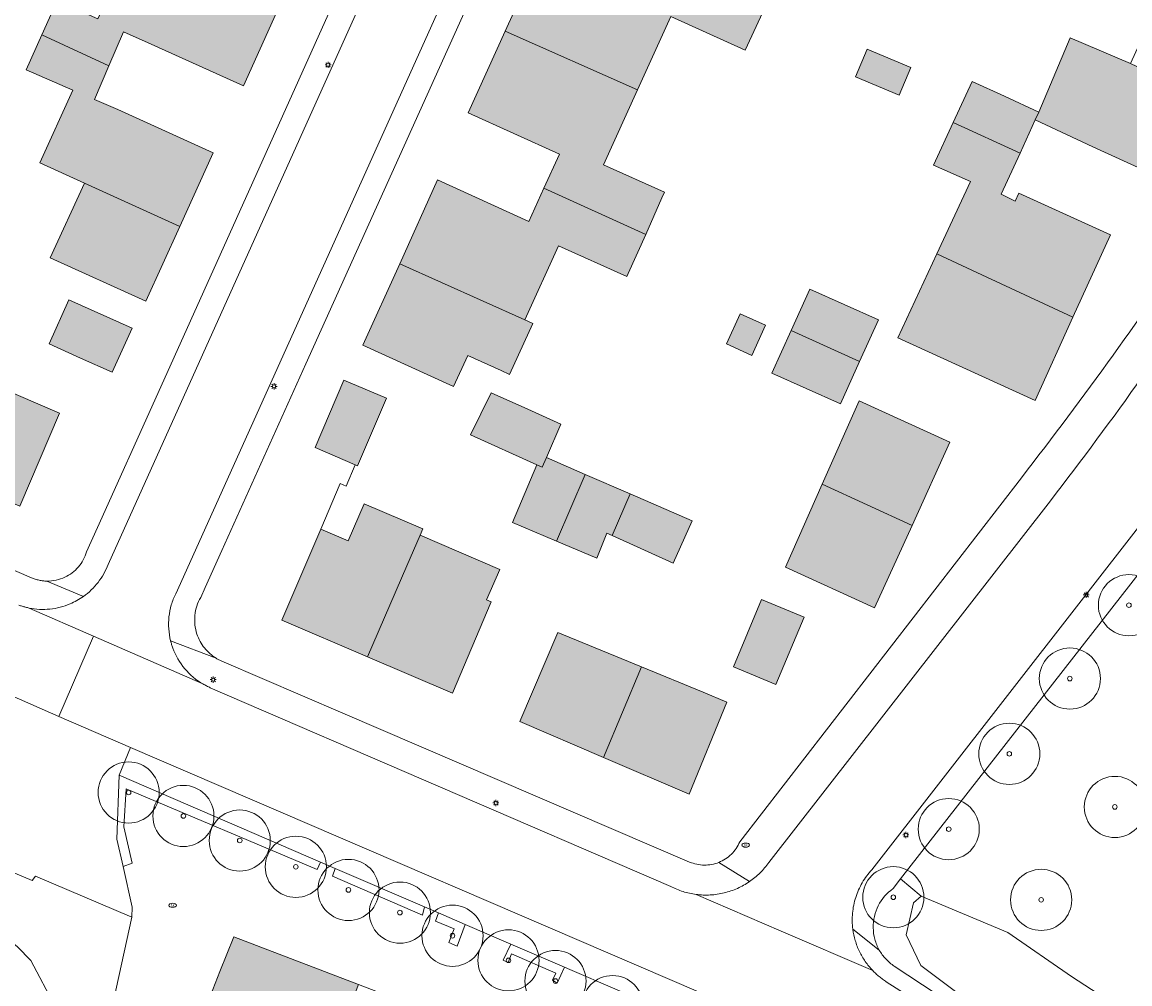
# Model space of a CAD drawing. Header units: metres. Extents: x 187482 to 189800, y 333582 to 335019.
# Tile 200 of 256: x 189403 to 189494, y 334086 to 334165. Entities that reach past the tile are written whole.
import ezdxf
from ezdxf.enums import TextEntityAlignment as Align

# ---------------------------------------------------------------- set-up
doc = ezdxf.new("R2010")
doc.units = ezdxf.units.M
doc.layers.get('0').update_dxf_attribs({"color": 252, "lineweight": 18})
for name, color, linetype, lineweight in [('B-WE-GR-BEPLANTING_CULTUUR_BODEMBEDEKKER-GV', 252, 'Continuous', 18), ('B-WE-GR-BEPLANTING_CULTUUR_BOSPLANTSOEN-GV', 252, 'Continuous', 18), ('B-WE-GR-BEPLANTING_CULTUUR_HEESTERS-GV', 252, 'Continuous', 18), ('B-WE-GR-BOOM-S', 252, 'Continuous', 18), ('B-WE-GR-HAAG-G', 252, 'GR-HAAG1-SO', 18), ('B-WE-IE-MEUBILAIR-S', 252, 'Continuous', 18), ('B-WE-IE-TERREINAFSCHEIDING_KUNSTMATIG_MUUR-G', 252, 'IE-TERREINAFSCHEIDING_KUNSTMATIG-SO', 18), ('B-WE-OG-BEBOUWING-GV', 252, 'Continuous', 18), ('B-WE-OG-TERREIN_BEGROEID-GV', 252, 'Continuous', 18), ('B-WE-OG-TERREIN_ERF-GV', 252, 'Continuous', 18), ('B-WE-VH-GESLOTENVERHARDING_ASFALT-GV', 252, 'Continuous', 18), ('B-WE-VH-OPENVERHARDING_STRAATBAKSTEEN-GV', 252, 'Continuous', 18), ('B-WE-VH-OPENVERHARDING_TEGEL-GV', 252, 'Continuous', 18)]:
    doc.layers.add(name, color=color, linetype=linetype, lineweight=lineweight)
doc.layers.add('B-WE-OG-BEBOUWING-V', color=7, linetype='Continuous', lineweight=18, true_color=0xf0f0f0)
doc.styles.add('NLCS-ISO', font='NLCS-ISO.ttf')
doc.linetypes.add('GR-HAAG1-SO', pattern='A,6,[176,NLCS.SHX,S=0.125,R=0,X=0,Y=0],-2', length=8)
doc.linetypes.add('IE-TERREINAFSCHEIDING_KUNSTMATIG-SO', pattern='A,4,[82,NLCS.SHX,S=0.75,R=90,X=0,Y=0],4,-2', length=10)

# ---------------------------------------------------------------- blocks, each defined once
blk = doc.blocks.new('SIE-MEUBILAIR_PAAL_LICHTMAST-SO')
for points in [[(-0.62, 0), (-1, 0)], [(-0.71, 0.71), (-0.44, 0.44)], [(0, 1), (0, 0.62)], [(0.44, 0.44), (0.71, 0.71)], [(1, 0), (0.62, 0)], [(-0.71, -0.71), (-0.44, -0.44)], [(0, -0.62), (0, -1)], [(0.44, -0.44), (0.71, -0.71)]]:
    blk.add_lwpolyline(points)
blk.add_circle((0, 0), 0.5)
blk = doc.blocks.new('SIE-MEUBILAIR_PUT_BRANDKRAAN-SO')
blk.add_ellipse((0, 0), major_axis=(1.25, 0), ratio=0.54)
at = {"style": 'NLCS-ISO'}
blk.add_text('bk', height=0.75, dxfattribs=at).set_placement((0.03, 0), align=Align.MIDDLE_CENTER)
blk = doc.blocks.new('SGR-BOOM_GBKN-SO')
at = {"color": 0, "linetype": 'ByBlock', "lineweight": 18}
for radius in [2, 0.15]:
    blk.add_circle((0, 0), radius, dxfattribs=at)

msp = doc.modelspace()

# ---------------------------------------------------------------- hatches: boundary and pattern name
at = {"layer": 'B-WE-OG-BEBOUWING-V'}
h = msp.add_hatch(color=256, dxfattribs=at)
h.dxf.hatch_style = 1
h.paths.add_polyline_path([(189404.579, 334163.776), (189410.056, 334161.239), (189411.262, 334164.031), (189413.268, 334163.126), (189421.065, 334159.609), (189423.793, 334165.654), (189415.945, 334169.086), (189411.774, 334170.91), (189409.142, 334165.082), (189405.826, 334166.55)], flags=17)
h = msp.add_hatch(color=256, dxfattribs=at)
h.dxf.hatch_style = 1
h.paths.add_polyline_path([(189453.3, 334159.288), (189456.009, 334165.284), (189462.115, 334162.526), (189463.722, 334165.999), (189462.618, 334166.503), (189454.281, 334170.308), (189453.016, 334167.541), (189445.567, 334170.923), (189442.457, 334164.074)], flags=17)
h = msp.add_hatch(color=256, dxfattribs=at)
h.dxf.hatch_style = 1
h.paths.add_polyline_path([(189410.056, 334161.239), (189404.579, 334163.776), (189403.298, 334160.929), (189407.102, 334159.257), (189404.406, 334153.311), (189408.049, 334151.659), (189415.859, 334148.118), (189418.588, 334154.132), (189410.79, 334157.67), (189408.864, 334158.482)], flags=17)
h = msp.add_hatch(color=256, dxfattribs=at)
h.dxf.hatch_style = 1
h.paths.add_polyline_path([(189442.457, 334164.074), (189439.435, 334157.418), (189446.902, 334154.028), (189445.642, 334151.26), (189453.968, 334147.471), (189455.299, 334150.448), (189455.51, 334150.919), (189450.526, 334153.147), (189453.3, 334159.288)], flags=17)
h = msp.add_hatch(color=256, dxfattribs=at)
h.dxf.hatch_style = 1
h.paths.add_polyline_path([(189501.064, 334157.911), (189493.637, 334161.427), (189488.695, 334163.527), (189486.12, 334157.466), (189485.828, 334156.825), (189490.541, 334154.619), (189498.025, 334151.219)], flags=17)
h = msp.add_hatch(color=256, dxfattribs=at)
h.dxf.hatch_style = 1
h.paths.add_polyline_path([(189475.648, 334161.12), (189472.087, 334162.614), (189471.136, 334160.348), (189474.697, 334158.854)], flags=17)
h = msp.add_hatch(color=256, dxfattribs=at)
h.dxf.hatch_style = 1
h.paths.add_polyline_path([(189479.12, 334156.607), (189484.592, 334154.117), (189485.828, 334156.825), (189486.12, 334157.466), (189483.321, 334158.768), (189480.676, 334159.953)], flags=17)
h = msp.add_hatch(color=256, dxfattribs=at)
h.dxf.hatch_style = 1
h.paths.add_polyline_path([(189479.12, 334156.607), (189477.507, 334153.138), (189480.522, 334151.804), (189477.777, 334145.884), (189481.468, 334144.164), (189488.91, 334140.698), (189491.982, 334147.44), (189484.496, 334150.851), (189484.19, 334150.176), (189483.055, 334150.748), (189484.592, 334154.117)], flags=17)
h = msp.add_hatch(color=256, dxfattribs=at)
h.dxf.hatch_style = 1
h.paths.add_polyline_path([(189415.859, 334148.118), (189408.049, 334151.659), (189405.264, 334145.552), (189413.085, 334142.003)], flags=17)
h = msp.add_hatch(color=256, dxfattribs=at)
h.dxf.hatch_style = 1
h.paths.add_polyline_path([(189445.642, 334151.26), (189444.402, 334148.534), (189436.947, 334151.915), (189433.844, 334145.072), (189444.086, 334140.482), (189446.843, 334146.535), (189452.432, 334144.036), (189452.541, 334144.279), (189453.968, 334147.471)], flags=17)
h = msp.add_hatch(color=256, dxfattribs=at)
h.dxf.hatch_style = 1
h.paths.add_polyline_path([(189477.777, 334145.884), (189474.589, 334139.013), (189478.358, 334137.296), (189485.812, 334133.9), (189488.91, 334140.698), (189481.468, 334144.164)], flags=17)
h = msp.add_hatch(color=256, dxfattribs=at)
h.dxf.hatch_style = 1
h.paths.add_polyline_path([(189433.844, 334145.072), (189430.818, 334138.4), (189438.252, 334135.029), (189439.412, 334137.577), (189442.137, 334136.336), (189442.825, 334136.023), (189444.725, 334140.195), (189444.086, 334140.482)], flags=17)
h = msp.add_hatch(color=256, dxfattribs=at)
h.dxf.hatch_style = 1
h.paths.add_polyline_path([(189465.861, 334139.601), (189471.459, 334137.073), (189473.009, 334140.49), (189467.399, 334142.993)], flags=17)
h = msp.add_hatch(color=256, dxfattribs=at)
h.dxf.hatch_style = 1
h.paths.add_polyline_path([(189410.327, 334136.197), (189411.95, 334139.791), (189406.781, 334142.125), (189405.161, 334138.531), (189407.745, 334137.364)], flags=17)
h = msp.add_hatch(color=256, dxfattribs=at)
h.dxf.hatch_style = 1
h.paths.add_polyline_path([(189460.589, 334138.509), (189462.638, 334137.579), (189463.753, 334140.038), (189461.704, 334140.968)], flags=17)
h = msp.add_hatch(color=256, dxfattribs=at)
h.dxf.hatch_style = 1
h.paths.add_polyline_path([(189471.459, 334137.073), (189465.861, 334139.601), (189464.282, 334136.12), (189469.892, 334133.618)], flags=17)
h = msp.add_hatch(color=256, dxfattribs=at)
h.dxf.hatch_style = 1
h.paths.add_polyline_path([(189395.92, 334128.189), (189402.758, 334125.25), (189406.023, 334132.848), (189399.282, 334135.745)], flags=17)
h = msp.add_hatch(color=256, dxfattribs=at)
h.dxf.hatch_style = 1
h.paths.add_polyline_path([(189426.922, 334130.037), (189430.196, 334128.639), (189430.398, 334128.553), (189432.754, 334134.071), (189429.278, 334135.555)], flags=17)
h = msp.add_hatch(color=256, dxfattribs=at)
h.dxf.hatch_style = 1
h.paths.add_polyline_path([(189441.321, 334134.507), (189439.634, 334131.093), (189445.066, 334128.619), (189445.497, 334128.433), (189445.84, 334129.225), (189447.025, 334131.964), (189444.316, 334133.172)], flags=17)
h = msp.add_hatch(color=256, dxfattribs=at)
h.dxf.hatch_style = 1
h.paths.add_polyline_path([(189468.411, 334127.06), (189475.753, 334123.674), (189478.849, 334130.476), (189471.434, 334133.85)], flags=17)
h = msp.add_hatch(color=256, dxfattribs=at)
h.dxf.hatch_style = 1
h.paths.add_polyline_path([(189446.674, 334122.398), (189449.011, 334127.853), (189445.84, 334129.225), (189445.497, 334128.433), (189445.066, 334128.619), (189443.077, 334123.93)], flags=17)
h = msp.add_hatch(color=256, dxfattribs=at)
h.dxf.hatch_style = 1
h.paths.add_polyline_path([(189449.011, 334127.853), (189446.674, 334122.398), (189449.96, 334120.998), (189450.784, 334123.054), (189451.221, 334122.856), (189452.701, 334126.257)], flags=17)
h = msp.add_hatch(color=256, dxfattribs=at)
h.dxf.hatch_style = 1
h.paths.add_polyline_path([(189451.221, 334122.856), (189456.212, 334120.593), (189457.765, 334124.067), (189452.701, 334126.257)], flags=17)
h = msp.add_hatch(color=256, dxfattribs=at)
h.dxf.hatch_style = 1
h.paths.add_polyline_path([(189475.753, 334123.674), (189468.411, 334127.06), (189465.391, 334120.278), (189472.695, 334116.954)], flags=17)
h = msp.add_hatch(color=256, dxfattribs=at)
h.dxf.hatch_style = 1
h.paths.add_polyline_path([(189431.203, 334112.941), (189434.424, 334120.374), (189435.512, 334122.888), (189435.735, 334123.402), (189430.934, 334125.453), (189429.638, 334122.419), (189427.385, 334123.381), (189424.203, 334115.932)], flags=17)
h = msp.add_hatch(color=256, dxfattribs=at)
h.dxf.hatch_style = 1
h.paths.add_polyline_path([(189434.424, 334120.374), (189431.203, 334112.941), (189438.153, 334109.971), (189441.336, 334117.422), (189440.953, 334117.585), (189442.028, 334120.067), (189435.512, 334122.888)], flags=17)
h = msp.add_hatch(color=256, dxfattribs=at)
h.dxf.hatch_style = 1
h.paths.add_polyline_path([(189461.142, 334112.119), (189464.612, 334110.682), (189466.92, 334116.182), (189463.451, 334117.618)], flags=17)
h = msp.add_hatch(color=256, dxfattribs=at)
h.dxf.hatch_style = 1
h.paths.add_polyline_path([(189450.504, 334104.712), (189453.632, 334112.111), (189447.71, 334114.55), (189446.781, 334114.933), (189443.658, 334107.644)], flags=17)
h = msp.add_hatch(color=256, dxfattribs=at)
h.dxf.hatch_style = 1
h.paths.add_polyline_path([(189453.632, 334112.111), (189450.504, 334104.712), (189457.516, 334101.709), (189460.615, 334109.235), (189458.658, 334110.041)], flags=17)
h = msp.add_hatch(color=256, dxfattribs=at)
h.dxf.hatch_style = 1
h.paths.add_polyline_path([(189427.558, 334078.698), (189430.46, 334086.15), (189420.274, 334090.063), (189419.143, 334087.218), (189418.165, 334084.756), (189418.286, 334084.708), (189416.314, 334079.933), (189425.749, 334074.217), (189427.178, 334077.724)], flags=17)

# ---------------------------------------------------------------- linework, layer by layer
at = {"layer": 'B-WE-GR-BEPLANTING_CULTUUR_BODEMBEDEKKER-GV', "flags": 128}
for points in [[(189474.82, 334094.784), (189474.2, 334093.989)], [(189474.302, 334087.653), (189482.29, 334082.393), (189482.125, 334083.49), (189476.478, 334087.698), (189475.26, 334090.22), (189475.869, 334092.83), (189476.487, 334093.367), (189476.509, 334093.386), (189474.82, 334094.784)]]:
    msp.add_lwpolyline(points, dxfattribs=at)
at = {"layer": 'B-WE-GR-BEPLANTING_CULTUUR_BODEMBEDEKKER-GV'}
for points in [[(189474.2, 334093.989, 0.122093), (189472.992, 334092.593)], [(189472.992, 334092.593, 0.121793), (189472.577, 334090.794)], [(189472.577, 334090.794, 0.062797), (189472.71, 334089.853)], [(189472.71, 334089.853, 0.061327), (189473.07, 334088.973)], [(189473.07, 334088.973, 0.028609), (189473.317, 334088.59)], [(189473.317, 334088.59, 0.02817), (189473.607, 334088.24)], [(189473.607, 334088.24, 0.02801), (189473.937, 334087.926)], [(189473.937, 334087.926, 0.028524), (189474.302, 334087.653)]]:
    msp.add_lwpolyline(points, format="xyb", dxfattribs=at)
at = {"layer": 'B-WE-GR-BEPLANTING_CULTUUR_BOSPLANTSOEN-GV', "flags": 128}
msp.add_lwpolyline([(189553.778, 334140.886), (189554.387, 334141.566), (189549.545, 334146.011), (189543.348, 334139.163), (189538.61, 334134.078), (189529.364, 334123.676), (189522.777, 334116.742), (189515.611, 334107.265), (189508.561, 334099.984), (189497.928, 334088.774), (189493.074, 334084.035), (189488.798, 334086.809), (189483.598, 334090.392), (189476.509, 334093.386), (189476.487, 334093.367), (189475.869, 334092.83), (189475.26, 334090.22), (189476.478, 334087.698), (189482.125, 334083.49), (189483.994, 334084.736), (189495.03, 334077.528), (189496.204, 334078.795), (189538.121, 334124)], close=True, dxfattribs=at)
at = {"layer": 'B-WE-GR-BEPLANTING_CULTUUR_HEESTERS-GV', "flags": 128}
for points in [[(189427.364, 334096.163), (189410.887, 334103.253), (189410.712, 334098.039), (189411.213, 334095.793), (189411.962, 334096.059), (189411.273, 334099.043), (189411.461, 334102.136), (189427.089, 334095.554)], [(189435.884, 334092.498), (189428.573, 334095.643), (189428.572, 334095.641), (189428.344, 334095.005), (189435.699, 334091.821), (189435.883, 334092.496)], [(189437.01, 334092.013), (189436.761, 334091.329), (189438.298, 334090.692), (189437.868, 334089.583), (189438.549, 334089.285), (189439.208, 334091.067)], [(189442.943, 334089.461), (189442.305, 334088.15), (189442.708, 334087.965), (189442.986, 334088.647), (189446.603, 334087.083), (189446.342, 334086.51), (189446.737, 334086.266), (189447.328, 334087.574)]]:
    msp.add_lwpolyline(points, close=True, dxfattribs=at)
at = {"layer": 'B-WE-GR-HAAG-G', "ltscale": 0.2, "flags": 128}
for points in [[(189426.172, 334136.881), (189419.291, 334121.62)], [(189417.934, 334118.611), (189417.567, 334117.797)], [(189418.83, 334112.815), (189418.887, 334112.781), (189418.945, 334112.748)], [(189418.945, 334112.748), (189419.002, 334112.716), (189419.061, 334112.685)], [(189419.061, 334112.685), (189419.12, 334112.655), (189419.179, 334112.626)], [(189419.179, 334112.626), (189419.239, 334112.599), (189419.3, 334112.572)], [(189419.3, 334112.572), (189429.203, 334108.326)], [(189410.887, 334103.253), (189427.364, 334096.163)], [(189427.364, 334096.163), (189428.573, 334095.643)], [(189428.573, 334095.643), (189435.884, 334092.498)], [(189435.884, 334092.498), (189437.01, 334092.013)], [(189437.01, 334092.013), (189439.208, 334091.067)], [(189439.208, 334091.067), (189442.943, 334089.461)], [(189442.943, 334089.461), (189447.328, 334087.574)], [(189447.328, 334087.574), (189447.762, 334087.387)]]:
    msp.add_lwpolyline(points, dxfattribs=at)
at = {"layer": 'B-WE-GR-HAAG-G', "ltscale": 0.2}
for points in [[(189417.567, 334117.797, 0.105513), (189417.09, 334116.329)], [(189417.09, 334116.329, 0.105624), (189417.258, 334114.795)], [(189417.258, 334114.795, 0.087785), (189417.869, 334113.665)], [(189417.869, 334113.665, 0.087772), (189418.83, 334112.815)]]:
    msp.add_lwpolyline(points, format="xyb", dxfattribs=at)
at = {"layer": 'B-WE-IE-TERREINAFSCHEIDING_KUNSTMATIG_MUUR-G', "ltscale": 0.2, "flags": 128}
msp.add_lwpolyline([(189430.196, 334128.639), (189429.454, 334126.901), (189428.976, 334127.105), (189427.385, 334123.381)], dxfattribs=at)
at = {"layer": 'B-WE-OG-BEBOUWING-GV', "flags": 128}
for points in [[(189404.579, 334163.776), (189410.056, 334161.239), (189411.262, 334164.031), (189413.268, 334163.126), (189421.065, 334159.609), (189423.793, 334165.654), (189415.945, 334169.086), (189411.774, 334170.91), (189409.142, 334165.082), (189405.826, 334166.55)], [(189453.3, 334159.288), (189456.009, 334165.284), (189462.115, 334162.526), (189463.722, 334165.999), (189462.618, 334166.503), (189454.281, 334170.308), (189453.016, 334167.541), (189445.567, 334170.923), (189442.457, 334164.074)], [(189410.056, 334161.239), (189404.579, 334163.776), (189403.298, 334160.929), (189407.102, 334159.257), (189404.406, 334153.311), (189408.049, 334151.659), (189415.859, 334148.118), (189418.588, 334154.132), (189410.79, 334157.67), (189408.864, 334158.482)], [(189442.457, 334164.074), (189439.435, 334157.418), (189446.902, 334154.028), (189445.642, 334151.26), (189453.968, 334147.471), (189455.299, 334150.448), (189455.51, 334150.919), (189450.526, 334153.147), (189453.3, 334159.288)], [(189501.064, 334157.911), (189493.637, 334161.427), (189488.695, 334163.527), (189486.12, 334157.466), (189485.828, 334156.825), (189490.541, 334154.619), (189498.025, 334151.219)], [(189475.648, 334161.12), (189472.087, 334162.614), (189471.136, 334160.348), (189474.697, 334158.854)], [(189479.12, 334156.607), (189484.592, 334154.117), (189485.828, 334156.825), (189486.12, 334157.466), (189483.321, 334158.768), (189480.676, 334159.953)], [(189479.12, 334156.607), (189477.507, 334153.138), (189480.522, 334151.804), (189477.777, 334145.884), (189481.468, 334144.164), (189488.91, 334140.698), (189491.982, 334147.44), (189484.496, 334150.851), (189484.19, 334150.176), (189483.055, 334150.748), (189484.592, 334154.117)], [(189415.859, 334148.118), (189408.049, 334151.659), (189405.264, 334145.552), (189413.085, 334142.003)], [(189445.642, 334151.26), (189444.402, 334148.534), (189436.947, 334151.915), (189433.844, 334145.072), (189444.086, 334140.482), (189446.843, 334146.535), (189452.432, 334144.036), (189452.541, 334144.279), (189453.968, 334147.471)], [(189477.777, 334145.884), (189474.589, 334139.013), (189478.358, 334137.296), (189485.812, 334133.9), (189488.91, 334140.698), (189481.468, 334144.164)], [(189433.844, 334145.072), (189430.818, 334138.4), (189438.252, 334135.029), (189439.412, 334137.577), (189442.137, 334136.336), (189442.825, 334136.023), (189444.725, 334140.195), (189444.086, 334140.482)], [(189465.861, 334139.601), (189471.459, 334137.073), (189473.009, 334140.49), (189467.399, 334142.993)], [(189410.327, 334136.197), (189411.95, 334139.791), (189406.781, 334142.125), (189405.161, 334138.531), (189407.745, 334137.364)], [(189460.589, 334138.509), (189462.638, 334137.579), (189463.753, 334140.038), (189461.704, 334140.968)], [(189471.459, 334137.073), (189465.861, 334139.601), (189464.282, 334136.12), (189469.892, 334133.618)], [(189395.92, 334128.189), (189402.758, 334125.25), (189406.023, 334132.848), (189399.282, 334135.745)], [(189426.922, 334130.037), (189430.196, 334128.639), (189430.398, 334128.553), (189432.754, 334134.071), (189429.278, 334135.555)], [(189441.321, 334134.507), (189439.634, 334131.093), (189445.066, 334128.619), (189445.497, 334128.433), (189445.84, 334129.225), (189447.025, 334131.964), (189444.316, 334133.172)], [(189468.411, 334127.06), (189475.753, 334123.674), (189478.849, 334130.476), (189471.434, 334133.85)], [(189446.674, 334122.398), (189449.011, 334127.853), (189445.84, 334129.225), (189445.497, 334128.433), (189445.066, 334128.619), (189443.077, 334123.93)], [(189449.011, 334127.853), (189446.674, 334122.398), (189449.96, 334120.998), (189450.784, 334123.054), (189451.221, 334122.856), (189452.701, 334126.257)], [(189451.221, 334122.856), (189456.212, 334120.593), (189457.765, 334124.067), (189452.701, 334126.257)], [(189475.753, 334123.674), (189468.411, 334127.06), (189465.391, 334120.278), (189472.695, 334116.954)], [(189431.203, 334112.941), (189434.424, 334120.374), (189435.512, 334122.888), (189435.735, 334123.402), (189430.934, 334125.453), (189429.638, 334122.419), (189427.385, 334123.381), (189424.203, 334115.932)], [(189434.424, 334120.374), (189431.203, 334112.941), (189438.153, 334109.971), (189441.336, 334117.422), (189440.953, 334117.585), (189442.028, 334120.067), (189435.512, 334122.888)], [(189461.142, 334112.119), (189464.612, 334110.682), (189466.92, 334116.182), (189463.451, 334117.618)], [(189450.504, 334104.712), (189453.632, 334112.111), (189447.71, 334114.55), (189446.781, 334114.933), (189443.658, 334107.644)], [(189453.632, 334112.111), (189450.504, 334104.712), (189457.516, 334101.709), (189460.615, 334109.235), (189458.658, 334110.041)], [(189427.558, 334078.698), (189430.46, 334086.15), (189420.274, 334090.063), (189419.143, 334087.218), (189418.165, 334084.756), (189418.286, 334084.708), (189416.314, 334079.933), (189425.749, 334074.217), (189427.178, 334077.724)]]:
    msp.add_lwpolyline(points, close=True, dxfattribs=at)
at = {"layer": 'B-WE-OG-TERREIN_BEGROEID-GV', "flags": 128}
msp.add_lwpolyline([(189496.746, 334122.894), (189474.82, 334094.784), (189476.509, 334093.386), (189483.598, 334090.392), (189488.798, 334086.809), (189493.074, 334084.035), (189497.928, 334088.774), (189508.561, 334099.984), (189515.611, 334107.265), (189522.777, 334116.742), (189529.364, 334123.676), (189538.61, 334134.078), (189543.348, 334139.163), (189549.545, 334146.011), (189529.92, 334164.026)], dxfattribs=at)
at = {"layer": 'B-WE-OG-TERREIN_ERF-GV', "flags": 128}
for points in [[(189408.225, 334121.515), (189409.117, 334123.497), (189414.054, 334134.474), (189447.32, 334208.429)], [(189456.941, 334205.123), (189426.172, 334136.881), (189419.291, 334121.62), (189417.934, 334118.611), (189417.567, 334117.797)], [(189463.722, 334165.999), (189462.115, 334162.526), (189456.009, 334165.284), (189453.3, 334159.288), (189450.526, 334153.147), (189455.51, 334150.919), (189455.299, 334150.448), (189453.968, 334147.471), (189452.541, 334144.279), (189452.432, 334144.036), (189446.843, 334146.535), (189444.086, 334140.482), (189444.725, 334140.195), (189442.825, 334136.023), (189442.137, 334136.336), (189439.412, 334137.577), (189438.252, 334135.029), (189430.818, 334138.4), (189433.844, 334145.072), (189436.947, 334151.915), (189444.402, 334148.534), (189445.642, 334151.26), (189446.902, 334154.028), (189439.435, 334157.418), (189442.457, 334164.074), (189445.567, 334170.923)], [(189423.793, 334165.654), (189421.065, 334159.609), (189413.268, 334163.126), (189411.262, 334164.031), (189410.056, 334161.239), (189408.864, 334158.482), (189410.79, 334157.67), (189418.588, 334154.132), (189415.859, 334148.118), (189413.085, 334142.003), (189405.264, 334145.552), (189408.049, 334151.659), (189404.406, 334153.311), (189407.102, 334159.257), (189403.298, 334160.929), (189404.579, 334163.776), (189405.826, 334166.55)], [(189363.674, 334136.664), (189403.729, 334119.398)], [(189461.66, 334097.813), (189484.705, 334127.578)], [(189418.83, 334112.815), (189418.887, 334112.781), (189418.945, 334112.748), (189419.002, 334112.716), (189419.061, 334112.685), (189419.12, 334112.655), (189419.179, 334112.626), (189419.239, 334112.599), (189419.3, 334112.572), (189429.203, 334108.326), (189457.561, 334096.166)], [(189451.437, 334085.806), (189447.762, 334087.387), (189447.328, 334087.574), (189446.737, 334086.266), (189446.342, 334086.51), (189446.603, 334087.083), (189442.986, 334088.647), (189442.708, 334087.965), (189442.305, 334088.15), (189442.943, 334089.461), (189439.208, 334091.067), (189438.549, 334089.285), (189437.868, 334089.583), (189438.298, 334090.692), (189436.761, 334091.329), (189437.01, 334092.013), (189435.884, 334092.498), (189435.883, 334092.496), (189435.699, 334091.821), (189428.344, 334095.005), (189428.572, 334095.641), (189428.573, 334095.643), (189427.364, 334096.163), (189427.089, 334095.554), (189411.461, 334102.136), (189411.273, 334099.043), (189411.962, 334096.059), (189411.213, 334095.793), (189411.953, 334092.482), (189411.928, 334091.651), (189410.245, 334083.944)], [(189405.651, 334084.342), (189403.657, 334088.121), (189402.588, 334089.233), (189402.129, 334089.578), (189401.283, 334089.77), (189400.914, 334095.864), (189400.154, 334096.182), (189401.965, 334084.261)], [(189410.245, 334083.944), (189411.928, 334091.651), (189404.04, 334094.999), (189403.773, 334094.667), (189400.914, 334095.864), (189401.283, 334089.77), (189402.129, 334089.578), (189402.588, 334089.233), (189403.657, 334088.121), (189405.651, 334084.342)]]:
    msp.add_lwpolyline(points, dxfattribs=at)
for points in [[(189484.592, 334154.117), (189483.055, 334150.748), (189484.19, 334150.176), (189484.496, 334150.851), (189491.982, 334147.44), (189488.91, 334140.698), (189485.812, 334133.9), (189478.358, 334137.296), (189474.589, 334139.013), (189477.777, 334145.884), (189480.522, 334151.804), (189477.507, 334153.138), (189479.12, 334156.607), (189480.676, 334159.953), (189483.321, 334158.768), (189486.12, 334157.466), (189488.695, 334163.527), (189493.637, 334161.427), (189496.71, 334168.184), (189504.187, 334164.787), (189501.064, 334157.911), (189498.025, 334151.219), (189490.541, 334154.619), (189485.828, 334156.825)], [(189475.648, 334161.12), (189474.697, 334158.854), (189471.136, 334160.348), (189472.087, 334162.614)], [(189390.059, 334149.428), (189391.3, 334152.186), (189397.254, 334149.669), (189396.117, 334146.887), (189395.251, 334144.762), (189401.965, 334141.775), (189400.624, 334138.76), (189399.282, 334135.745), (189406.023, 334132.848), (189402.758, 334125.25), (189395.92, 334128.189), (189389.092, 334131.123), (189392.357, 334138.721), (189389.558, 334139.866), (189386.785, 334141.001), (189383.628, 334133.485), (189376.67, 334136.468), (189369.939, 334139.353), (189371.782, 334143.659), (189373.182, 334146.93), (189373.663, 334146.724), (189375.157, 334150.218), (189381.487, 334147.509), (189387.952, 334144.743)], [(189465.861, 334139.601), (189467.399, 334142.993), (189473.009, 334140.49), (189471.459, 334137.073), (189469.892, 334133.618), (189464.282, 334136.12)], [(189405.161, 334138.531), (189406.781, 334142.125), (189411.95, 334139.791), (189410.327, 334136.197), (189407.745, 334137.364)], [(189463.753, 334140.038), (189462.638, 334137.579), (189460.589, 334138.509), (189461.704, 334140.968)], [(189426.922, 334130.037), (189429.278, 334135.555), (189432.754, 334134.071), (189430.398, 334128.553), (189430.196, 334128.639)], [(189452.701, 334126.257), (189457.765, 334124.067), (189456.212, 334120.593), (189451.221, 334122.856), (189450.784, 334123.054), (189449.96, 334120.998), (189446.674, 334122.398), (189443.077, 334123.93), (189445.066, 334128.619), (189439.634, 334131.093), (189441.321, 334134.507), (189444.316, 334133.172), (189447.025, 334131.964), (189445.84, 334129.225), (189449.011, 334127.853)], [(189468.411, 334127.06), (189471.434, 334133.85), (189478.849, 334130.476), (189475.753, 334123.674), (189472.695, 334116.954), (189465.391, 334120.278)], [(189435.512, 334122.888), (189442.028, 334120.067), (189440.953, 334117.585), (189441.336, 334117.422), (189438.153, 334109.971), (189431.203, 334112.941), (189424.203, 334115.932), (189427.385, 334123.381), (189429.638, 334122.419), (189430.934, 334125.453), (189435.735, 334123.402)], [(189463.451, 334117.618), (189466.92, 334116.182), (189464.612, 334110.682), (189461.142, 334112.119)], [(189460.615, 334109.235), (189457.516, 334101.709), (189450.504, 334104.712), (189443.658, 334107.644), (189446.781, 334114.933), (189447.71, 334114.55), (189453.632, 334112.111), (189458.658, 334110.041)], [(189431.8, 334076.622), (189427.558, 334078.698), (189427.178, 334077.724), (189425.749, 334074.217), (189416.314, 334079.933), (189418.286, 334084.708), (189418.165, 334084.756), (189419.143, 334087.218), (189420.274, 334090.063), (189430.46, 334086.15), (189444.852, 334080.622), (189441.296, 334072.356), (189433.725, 334075.82)]]:
    msp.add_lwpolyline(points, close=True, dxfattribs=at)
at = {"layer": 'B-WE-OG-TERREIN_ERF-GV'}
for points in [[(189492.193, 334137.596, 0.009092), (189499.311, 334147.88)], [(189484.705, 334127.578, 0.009019), (189492.193, 334137.596)], [(189407.562, 334120.289, 0.106564), (189408.225, 334121.515)], [(189406.454, 334119.443, 0.106456), (189407.562, 334120.289)], [(189403.729, 334119.398, 0.023523), (189404.032, 334119.285)], [(189404.032, 334119.285, 0.025517), (189404.344, 334119.201)], [(189404.344, 334119.201, 0.024927), (189404.663, 334119.149)], [(189404.663, 334119.149, 0.027947), (189404.986, 334119.128)], [(189404.986, 334119.128, 0.057159), (189405.738, 334119.201)], [(189405.738, 334119.201, 0.056069), (189406.454, 334119.443)], [(189417.567, 334117.797, 0.105513), (189417.09, 334116.329)], [(189417.09, 334116.329, 0.105624), (189417.258, 334114.795)], [(189417.258, 334114.795, 0.087785), (189417.869, 334113.665)], [(189417.869, 334113.665, 0.087772), (189418.83, 334112.815)], [(189460.974, 334096.805, 0.047646), (189461.367, 334097.275)], [(189461.367, 334097.275, 0.049636), (189461.66, 334097.813)], [(189459.953, 334096.138, 0.050424), (189460.496, 334096.421)], [(189460.496, 334096.421, 0.048902), (189460.974, 334096.805)], [(189457.561, 334096.166, 0.050059), (189458.145, 334095.981)], [(189458.145, 334095.981, 0.049198), (189458.754, 334095.913)], [(189458.754, 334095.913, 0.047531), (189459.365, 334095.966)], [(189459.365, 334095.966, 0.047532), (189459.953, 334096.138)]]:
    msp.add_lwpolyline(points, format="xyb", dxfattribs=at)
at = {"layer": 'B-WE-VH-GESLOTENVERHARDING_ASFALT-GV', "flags": 128}
for points in [[(189449.07, 334207.292), (189409.983, 334120.48)], [(189415.518, 334118.098), (189455.086, 334205.933)], [(189289.276, 334161.282), (189276.209, 334166.015), (189273.923, 334160.599), (189275.496, 334160.314), (189276.484, 334160.017), (189276.553, 334159.999), (189276.621, 334159.98), (189276.689, 334159.961), (189276.757, 334159.941), (189276.825, 334159.92), (189276.892, 334159.899), (189276.96, 334159.877), (189277.027, 334159.854), (189324.439, 334142.464), (189336.606, 334137.805), (189348.636, 334132.802), (189355.435, 334129.86), (189397.244, 334111.841), (189400.415, 334110.473), (189405.971, 334108.071), (189408.803, 334114.623), (189403.527, 334116.927)], [(189487.073, 334125.687), (189464.038, 334096.128)], [(189472.465, 334095.528), (189494.841, 334124.284)], [(189403.527, 334116.927), (189408.803, 334114.623), (189417.751, 334110.717)], [(189417.897, 334110.635), (189417.824, 334110.675), (189417.751, 334110.717), (189408.803, 334114.623), (189405.971, 334108.071), (189411.834, 334105.536)], [(189456.014, 334094.167), (189418.35, 334110.415), (189418.273, 334110.449), (189418.197, 334110.484), (189418.121, 334110.52), (189418.046, 334110.557)], [(189411.834, 334105.536), (189463.172, 334083.453), (189469.239, 334080.704), (189475.196, 334077.725), (189489.726, 334070.109), (189492.809, 334074.258), (189473.647, 334086.384)], [(189458.086, 334093.515), (189465.054, 334090.514), (189472.534, 334087.293)], [(189472.534, 334087.293), (189465.054, 334090.514), (189458.086, 334093.515)]]:
    msp.add_lwpolyline(points, dxfattribs=at)
at = {"layer": 'B-WE-VH-GESLOTENVERHARDING_ASFALT-GV'}
for points in [[(189494.583, 334135.813, -0.008725), (189487.073, 334125.687)], [(189409.983, 334120.48, -0.037489), (189409.629, 334119.724)], [(189409.169, 334119.027, -0.037333), (189408.612, 334118.406)], [(189409.629, 334119.724, -0.037198), (189409.169, 334119.027)], [(189408.612, 334118.406, -0.036613), (189407.969, 334117.872)], [(189415.161, 334117.177, -0.04419), (189415.518, 334118.098)], [(189406.88, 334117.263, -0.075005), (189405.229, 334116.841)], [(189407.441, 334117.538, -0.026489), (189406.88, 334117.263)], [(189407.969, 334117.872, -0.027494), (189407.441, 334117.538)], [(189402.959, 334117.073, -0.010798), (189402.682, 334117.168)], [(189403.241, 334116.993, -0.013128), (189402.959, 334117.073)], [(189403.527, 334116.927, -0.014811), (189403.241, 334116.993)], [(189405.229, 334116.841, -0.075251), (189403.527, 334116.927)], [(189414.97, 334116.208, -0.044087), (189415.161, 334117.177)], [(189414.95, 334115.22, -0.044516), (189414.97, 334116.208)], [(189415.103, 334114.244, -0.043941), (189414.95, 334115.22)], [(189415.186, 334113.944, -0.011002), (189415.103, 334114.244)], [(189415.286, 334113.649, -0.013192), (189415.186, 334113.944)], [(189416.262, 334111.968, -0.086913), (189415.286, 334113.649)], [(189417.751, 334110.717, -0.08684), (189416.262, 334111.968)], [(189418.046, 334110.557, -0.013293), (189417.897, 334110.635)], [(189463.697, 334095.686, -0.024155), (189463.319, 334095.277)], [(189464.038, 334096.128, -0.024355), (189463.697, 334095.686)], [(189471.682, 334094.475, -0.054411), (189472.465, 334095.528)], [(189462.46, 334094.566, -0.04607), (189461.469, 334094.01)], [(189462.905, 334094.902, -0.021877), (189462.46, 334094.566)], [(189463.319, 334095.277, -0.021556), (189462.905, 334094.902)], [(189456.509, 334093.937, -0.020475), (189456.014, 334094.167)], [(189457.022, 334093.751, -0.023797), (189456.509, 334093.937)], [(189457.549, 334093.61, -0.0209), (189457.022, 334093.751)], [(189460.394, 334093.641, -0.047039), (189459.246, 334093.471)], [(189461.469, 334094.01, -0.045633), (189460.394, 334093.641)], [(189471.147, 334093.277, -0.054559), (189471.682, 334094.475)], [(189458.086, 334093.515, -0.020821), (189457.549, 334093.61)], [(189459.246, 334093.471, -0.04655), (189458.086, 334093.515)], [(189470.885, 334091.991, -0.054393), (189471.147, 334093.277)], [(189470.91, 334090.679, -0.054125), (189470.885, 334091.991)], [(189471.107, 334089.746, -0.039914), (189470.91, 334090.679)], [(189471.45, 334088.856, -0.039519), (189471.107, 334089.746)], [(189471.929, 334088.031, -0.039916), (189471.45, 334088.856)], [(189472.534, 334087.293, -0.039446), (189471.929, 334088.031)], [(189472.791, 334087.041, -0.01377), (189472.534, 334087.293)], [(189473.063, 334086.805, -0.015669), (189472.791, 334087.041)], [(189473.349, 334086.586, -0.017772), (189473.063, 334086.805)], [(189473.647, 334086.384, -0.015431), (189473.349, 334086.586)]]:
    msp.add_lwpolyline(points, format="xyb", dxfattribs=at)
at = {"layer": 'B-WE-VH-OPENVERHARDING_STRAATBAKSTEEN-GV', "flags": 128}
msp.add_lwpolyline([(189394.93, 334105.195), (189397.086, 334100.429), (189399.446, 334096.721), (189400.154, 334096.182), (189400.914, 334095.864), (189403.773, 334094.667), (189404.04, 334094.999), (189411.928, 334091.651), (189411.953, 334092.482), (189411.213, 334095.793), (189410.712, 334098.039), (189410.887, 334103.253), (189411.834, 334105.536), (189405.971, 334108.071), (189400.415, 334110.473), (189399.399, 334108.166), (189397.632, 334106.533)], close=True, dxfattribs=at)
at = {"layer": 'B-WE-VH-OPENVERHARDING_TEGEL-GV', "flags": 128}
for points in [[(189447.32, 334208.429), (189414.054, 334134.474), (189409.117, 334123.497), (189408.225, 334121.515)], [(189409.983, 334120.48), (189449.07, 334207.292)], [(189455.086, 334205.933), (189415.518, 334118.098)], [(189417.567, 334117.797), (189417.934, 334118.611), (189419.291, 334121.62), (189426.172, 334136.881), (189456.941, 334205.123)], [(189403.729, 334119.398), (189363.674, 334136.664), (189359.573, 334138.431)], [(189484.705, 334127.578), (189461.66, 334097.813)], [(189464.038, 334096.128), (189487.073, 334125.687)], [(189494.841, 334124.284), (189472.465, 334095.528)], [(189474.2, 334093.989), (189474.82, 334094.784), (189496.746, 334122.894)], [(189404.986, 334119.128), (189407.969, 334117.872)], [(189407.969, 334117.872), (189404.986, 334119.128)], [(189415.103, 334114.244), (189418.83, 334112.815)], [(189457.561, 334096.166), (189429.203, 334108.326), (189419.3, 334112.572), (189419.239, 334112.599), (189419.179, 334112.626), (189419.12, 334112.655), (189419.061, 334112.685), (189419.002, 334112.716), (189418.945, 334112.748), (189418.887, 334112.781), (189418.83, 334112.815), (189415.103, 334114.244)], [(189417.751, 334110.717), (189417.824, 334110.675), (189417.897, 334110.635)], [(189418.046, 334110.557), (189418.121, 334110.52), (189418.197, 334110.484), (189418.273, 334110.449), (189418.35, 334110.415), (189456.014, 334094.167)], [(189462.46, 334094.566), (189459.953, 334096.138)], [(189459.953, 334096.138), (189462.46, 334094.566)], [(189470.91, 334090.679), (189473.07, 334088.973)], [(189473.07, 334088.973), (189470.91, 334090.679)], [(189492.809, 334074.258), (189492.999, 334074.533), (189493.382, 334075.089), (189482.29, 334082.393), (189474.302, 334087.653)], [(189473.647, 334086.384), (189492.809, 334074.258)]]:
    msp.add_lwpolyline(points, dxfattribs=at)
at = {"layer": 'B-WE-VH-OPENVERHARDING_TEGEL-GV'}
for points in [[(189499.311, 334147.88, -0.009092), (189492.193, 334137.596)], [(189492.193, 334137.596, -0.009019), (189484.705, 334127.578)], [(189487.073, 334125.687, 0.008725), (189494.583, 334135.813)], [(189408.225, 334121.515, -0.106564), (189407.562, 334120.289)], [(189407.562, 334120.289, -0.106456), (189406.454, 334119.443)], [(189409.629, 334119.724, 0.037489), (189409.983, 334120.48)], [(189404.032, 334119.285, -0.023523), (189403.729, 334119.398)], [(189404.344, 334119.201, -0.025517), (189404.032, 334119.285)], [(189404.663, 334119.149, -0.024927), (189404.344, 334119.201)], [(189404.986, 334119.128, -0.027947), (189404.663, 334119.149)], [(189405.738, 334119.201, -0.057159), (189404.986, 334119.128)], [(189406.454, 334119.443, -0.056069), (189405.738, 334119.201)], [(189408.612, 334118.406, 0.037333), (189409.169, 334119.027)], [(189409.169, 334119.027, 0.037198), (189409.629, 334119.724)], [(189407.969, 334117.872, 0.036613), (189408.612, 334118.406)], [(189415.518, 334118.098, 0.04419), (189415.161, 334117.177)], [(189405.229, 334116.841, 0.075005), (189406.88, 334117.263)], [(189406.88, 334117.263, 0.026489), (189407.441, 334117.538)], [(189407.441, 334117.538, 0.027494), (189407.969, 334117.872)], [(189417.09, 334116.329, -0.105513), (189417.567, 334117.797)], [(189402.682, 334117.168, 0.010798), (189402.959, 334117.073)], [(189402.959, 334117.073, 0.013128), (189403.241, 334116.993)], [(189403.241, 334116.993, 0.014811), (189403.527, 334116.927)], [(189403.527, 334116.927, 0.075251), (189405.229, 334116.841)], [(189415.161, 334117.177, 0.044087), (189414.97, 334116.208)], [(189417.258, 334114.795, -0.105624), (189417.09, 334116.329)], [(189414.97, 334116.208, 0.044516), (189414.95, 334115.22)], [(189414.95, 334115.22, 0.043941), (189415.103, 334114.244)], [(189417.869, 334113.665, -0.087785), (189417.258, 334114.795)], [(189415.103, 334114.244, 0.011002), (189415.186, 334113.944)], [(189415.186, 334113.944, 0.013192), (189415.286, 334113.649)], [(189415.286, 334113.649, 0.086913), (189416.262, 334111.968)], [(189418.83, 334112.815, -0.087772), (189417.869, 334113.665)], [(189416.262, 334111.968, 0.08684), (189417.751, 334110.717)], [(189417.897, 334110.635, 0.013293), (189418.046, 334110.557)], [(189461.367, 334097.275, -0.047646), (189460.974, 334096.805)], [(189461.66, 334097.813, -0.049636), (189461.367, 334097.275)], [(189460.496, 334096.421, -0.050424), (189459.953, 334096.138)], [(189460.974, 334096.805, -0.048902), (189460.496, 334096.421)], [(189458.145, 334095.981, -0.050059), (189457.561, 334096.166)], [(189458.754, 334095.913, -0.049198), (189458.145, 334095.981)], [(189459.365, 334095.966, -0.047531), (189458.754, 334095.913)], [(189459.953, 334096.138, -0.047532), (189459.365, 334095.966)], [(189463.319, 334095.277, 0.024155), (189463.697, 334095.686)], [(189463.697, 334095.686, 0.024355), (189464.038, 334096.128)], [(189472.465, 334095.528, 0.054411), (189471.682, 334094.475)], [(189461.469, 334094.01, 0.04607), (189462.46, 334094.566)], [(189462.46, 334094.566, 0.021877), (189462.905, 334094.902)], [(189462.905, 334094.902, 0.021556), (189463.319, 334095.277)], [(189456.014, 334094.167, 0.020475), (189456.509, 334093.937)], [(189456.509, 334093.937, 0.023797), (189457.022, 334093.751)], [(189457.022, 334093.751, 0.0209), (189457.549, 334093.61)], [(189459.246, 334093.471, 0.047039), (189460.394, 334093.641)], [(189460.394, 334093.641, 0.045633), (189461.469, 334094.01)], [(189471.682, 334094.475, 0.054559), (189471.147, 334093.277)], [(189472.992, 334092.593, -0.122093), (189474.2, 334093.989)], [(189457.549, 334093.61, 0.020821), (189458.086, 334093.515)], [(189458.086, 334093.515, 0.04655), (189459.246, 334093.471)], [(189471.147, 334093.277, 0.054393), (189470.885, 334091.991)], [(189470.885, 334091.991, 0.054125), (189470.91, 334090.679)], [(189472.577, 334090.794, -0.121793), (189472.992, 334092.593)], [(189470.91, 334090.679, 0.039914), (189471.107, 334089.746)], [(189472.71, 334089.853, -0.062797), (189472.577, 334090.794)], [(189471.107, 334089.746, 0.039519), (189471.45, 334088.856)], [(189473.07, 334088.973, -0.061327), (189472.71, 334089.853)], [(189471.45, 334088.856, 0.039916), (189471.929, 334088.031)], [(189473.317, 334088.59, -0.028609), (189473.07, 334088.973)], [(189473.607, 334088.24, -0.02817), (189473.317, 334088.59)], [(189473.937, 334087.926, -0.02801), (189473.607, 334088.24)], [(189471.929, 334088.031, 0.039446), (189472.534, 334087.293)], [(189472.534, 334087.293, 0.01377), (189472.791, 334087.041)], [(189474.302, 334087.653, -0.028524), (189473.937, 334087.926)], [(189472.791, 334087.041, 0.015669), (189473.063, 334086.805)], [(189473.063, 334086.805, 0.017772), (189473.349, 334086.586)], [(189473.349, 334086.586, 0.015431), (189473.647, 334086.384)]]:
    msp.add_lwpolyline(points, format="xyb", dxfattribs=at)
at = {"layer": 'B-WE-VH-OPENVERHARDING_TEGEL-GV', "flags": 128}
msp.add_lwpolyline([(189463.362, 334080.665), (189465.931, 334079.521), (189471.409, 334076.907), (189476.797, 334074.111), (189479.413, 334072.698), (189482.827, 334070.855), (189489.152, 334069.528), (189489.726, 334070.109), (189475.196, 334077.725), (189469.239, 334080.704), (189463.172, 334083.453), (189411.834, 334105.536), (189410.887, 334103.253), (189427.364, 334096.163), (189428.573, 334095.643), (189435.884, 334092.498), (189437.01, 334092.013), (189439.208, 334091.067), (189442.943, 334089.461), (189447.328, 334087.574), (189447.762, 334087.387), (189451.437, 334085.806), (189462.729, 334080.947)], close=True, dxfattribs=at)

# ---------------------------------------------------------------- block references
at = {"layer": 'B-WE-GR-BOOM-S', "xscale": 1.25, "yscale": 1.25, "zscale": 1.25}
for p in [(189493.494, 334117.159), (189488.665, 334111.161), (189483.71, 334105.008), (189411.67, 334101.85), (189492.344, 334100.667), (189416.15, 334099.93), (189478.756, 334098.854), (189420.76, 334097.92), (189425.348, 334095.774), (189429.65, 334093.882), (189474.221, 334093.286), (189486.316, 334093.07), (189433.861, 334092.03), (189438.163, 334090.138), (189442.74, 334088.126), (189446.585, 334086.435), (189451.254, 334084.382)]:
    msp.add_blockref('SGR-BOOM_GBKN-SO', p, dxfattribs=at)
at = {"layer": 'B-WE-IE-MEUBILAIR-S', "xscale": 0.25, "yscale": 0.25, "zscale": 0.25}
for name, p in [('SIE-MEUBILAIR_PAAL_LICHTMAST-SO', (189427.983, 334161.326)), ('SIE-MEUBILAIR_PAAL_LICHTMAST-SO', (189423.564, 334135.047)), ('SIE-MEUBILAIR_PAAL_LICHTMAST-SO', (189490, 334118)), ('SIE-MEUBILAIR_PAAL_LICHTMAST-SO', (189418.589, 334111.073)), ('SIE-MEUBILAIR_PAAL_LICHTMAST-SO', (189441.71, 334100.991)), ('SIE-MEUBILAIR_PAAL_LICHTMAST-SO', (189475.254, 334098.378)), ('SIE-MEUBILAIR_PUT_BRANDKRAAN-SO', (189462.152, 334097.548)), ('SIE-MEUBILAIR_PUT_BRANDKRAAN-SO', (189415.262, 334092.631))]:
    msp.add_blockref(name, p, dxfattribs=at)

doc.saveas('drawing.dxf')
